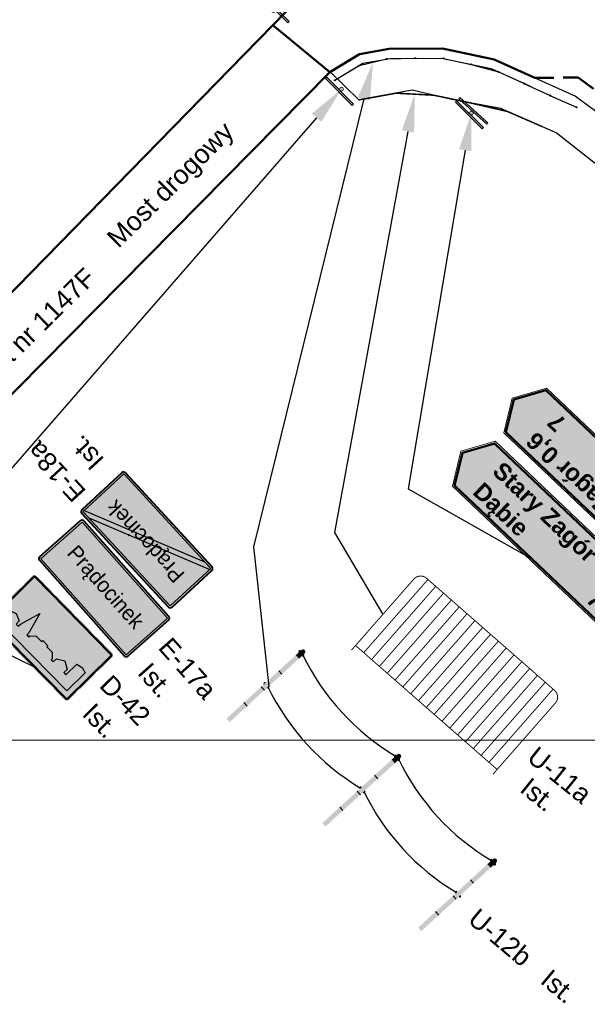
# Model space of a CAD drawing. Header units: millimetres. Extents: x -32728 to 16036, y -21222 to 1675.
# Tile 32 of 58: x 2611 to 2641, y 1465 to 1517. Entities that reach past the tile are written whole.
import ezdxf
from ezdxf import colors
from ezdxf.entities.mleader import LeaderData, LeaderLine
from ezdxf.math import Vec2, Vec3

# ---------------------------------------------------------------- set-up
doc = ezdxf.new("R2010")
doc.units = ezdxf.units.MM
doc.linetypes.add('2', pattern=[1.5, 1, -0.5])
doc.layers.add('0  podklady', color=250, linetype='Continuous', lineweight=5, plot=False)
doc.layers.add('0 pomoc', color=61, linetype='Continuous', lineweight=30, plot=False)
doc.layers.add('10 znaki pionowe istniejące', color=251, linetype='Continuous', lineweight=15)
doc.layers.add('2 droga', color=250, linetype='Continuous', lineweight=50)
doc.layers.add('2 krawedz jezdni', color=7, linetype='2', lineweight=50, true_color=0x000000)
doc.layers.add('4 wymiary', color=7, linetype='Continuous', lineweight=15, true_color=0x000000)
for name, color, linetype, true_color in [('ZWTraffic_Grey_0_0_0', 7, 'Continuous', 0x000000), ('ZWTraffic_Grey_0_148_66', 7, 'Continuous', 0x5e5e5e), ('ZWTraffic_Grey_255_0_0', 7, 'Continuous', 0x4c4c4c), ('ZWTraffic_Grey_255_255_255', 7, 'Continuous', 0xffffff)]:
    doc.layers.add(name, color=color, linetype=linetype, true_color=true_color)
doc.styles.add('ARIAL', font='arial.ttf')
doc.styles.add('Drogowy', font='Drogowa.ttf')
doc.styles.add('plan', font='arial.ttf', dxfattribs={"height": 1})
doc.styles.get("Standard").update_dxf_attribs({"font": 'arial.ttf'})
doc.styles.add('znaki', font='arial.ttf')
doc.linetypes.add('Chain', pattern='A,4,[7,ZWTraffic.shx,S=1,R=0,X=-0.5,Y=0],-4', length=8)
picture_1 = doc.add_image_def('image29.png', size_in_pixel=(1907, 901))

# ---------------------------------------------------------------- blocks, each defined once
blk = doc.blocks.new('Słupek')
h = blk.add_hatch(color=256)
h.paths.add_polyline_path([(-50, -5), (0, -5), (50, -5), (50, -10), (-50, -10)])
h.paths.add_polyline_path([(5, 0, 1), (-5, 0, 1)])
at = {"color": 7}
blk.add_lwpolyline([(-50, -5), (50, -5), (50, -10), (-50, -10)], close=True, dxfattribs=at)
blk.add_circle((0, 0), 5, dxfattribs=at)
blk = doc.blocks.new('P_Opis_Pionowe')
for tag, p in [('Symbol', (0, 0)), ('Stan', (5, 0))]:
    blk.add_attdef(tag, p, '', height=1)
at = {"flags": 1}
for tag, p in [('Wielkość', (0, -1.2)), ('Odblaskowość', (0, -2.4)), ('Aktywny', (0, -3.6)), ('Ilość', (0, -4.8)), ('Dodatkowe', (0, -6)), ('Kilometraż', (0, -7.2)), ('NrDrogi', (0, -8.4))]:
    blk.add_attdef(tag, p, '', height=1, dxfattribs=at)
blk = doc.blocks.new('D-42_')
at = {"layer": 'ZWTraffic_Grey_0_0_0'}
h = blk.add_hatch(color=256, dxfattribs=at)
h.paths.add_polyline_path([(-590, 30), (-590, 670, -0.414214), (-570, 690), (570, 690, -0.414214), (590, 670), (590, 30, -0.414214), (570, 10), (-570, 10, -0.414214)])
h.paths.add_polyline_path([(-580, 30), (-580, 670, -0.414214), (-570, 680), (570, 680, -0.414214), (580, 670), (580, 30, -0.414214), (570, 20), (-570, 20, -0.414214)], flags=16)
h.paths.add_polyline_path([(-520, 80), (520, 80), (520, 352), (456, 368), (392, 352), (392, 192), (360, 192), (360, 240), (280, 288), (200, 240), (200, 192), (168, 192), (168, 208), (120, 256), (40, 256), (40, 272), (-40, 272), (-40, 256), (-120, 256), (-168, 208), (-168, 192), (-200, 192), (-200, 224), (-264, 448), (-328, 224), (-328, 192), (-360, 192), (-360, 240), (-440, 272), (-520, 240)], flags=0)
h = blk.add_hatch(color=256, dxfattribs=at)
h.dxf.hatch_style = 1
h.paths.add_polyline_path([(-520, 80), (520, 80), (520, 352), (456, 368), (392, 352), (392, 192), (360, 192), (360, 240), (280, 288), (200, 240), (200, 192), (168, 192), (168, 208), (120, 256), (40, 256), (40, 272), (-40, 272), (-40, 256), (-120, 256), (-168, 208), (-168, 192), (-200, 192), (-200, 224), (-264, 448), (-328, 224), (-328, 192), (-360, 192), (-360, 240), (-440, 272), (-520, 240)])
at = {"layer": 'ZWTraffic_Grey_255_255_255'}
h = blk.add_hatch(color=256, dxfattribs=at)
h.paths.add_polyline_path([(-600, 30), (-600, 670, -0.414214), (-570, 700), (570, 700, -0.414214), (600, 670), (600, 30, -0.414214), (570, 0), (-570, 0, -0.414214)])
h.paths.add_polyline_path([(-590, 30), (-590, 670, -0.414214), (-570, 690), (570, 690, -0.414214), (590, 670), (590, 30, -0.414214), (570, 10), (-570, 10, -0.414214)], flags=16)
h.paths.add_polyline_path([(-580, 30), (-580, 670, -0.414214), (-570, 680), (570, 680, -0.414214), (580, 670), (580, 30, -0.414214), (570, 20), (-570, 20, -0.414214)], flags=0)
h.paths.add_polyline_path([(-580, 30), (-580, 670, -0.414214), (-570, 680), (570, 680, -0.414214), (580, 670), (580, 30, -0.414214), (570, 20), (-570, 20, -0.414214)], flags=0)
h.paths.add_polyline_path([(-520, 80), (520, 80), (520, 352), (456, 368), (392, 352), (392, 192), (360, 192), (360, 240), (280, 288), (200, 240), (200, 192), (168, 192), (168, 208), (120, 256), (40, 256), (40, 272), (-40, 272), (-40, 256), (-120, 256), (-168, 208), (-168, 192), (-200, 192), (-200, 224), (-264, 448), (-328, 224), (-328, 192), (-360, 192), (-360, 240), (-440, 272), (-520, 240)], flags=0)
h.paths.add_polyline_path([(-520, 80), (520, 80), (520, 352), (456, 368), (392, 352), (392, 192), (360, 192), (360, 240), (280, 288), (200, 240), (200, 192), (168, 192), (168, 208), (120, 256), (40, 256), (40, 272), (-40, 272), (-40, 256), (-120, 256), (-168, 208), (-168, 192), (-200, 192), (-200, 224), (-264, 448), (-328, 224), (-328, 192), (-360, 192), (-360, 240), (-440, 272), (-520, 240)], flags=0)
h = blk.add_hatch(color=256, dxfattribs=at)
h.paths.add_polyline_path([(-580, 30), (-580, 670, -0.414214), (-570, 680), (570, 680, -0.414214), (580, 670), (580, 30, -0.414214), (570, 20), (-570, 20, -0.414214)])
h.paths.add_polyline_path([(-520, 80), (520, 80), (520, 352), (456, 368), (392, 352), (392, 192), (360, 192), (360, 240), (280, 288), (200, 240), (200, 192), (168, 192), (168, 208), (120, 256), (40, 256), (40, 272), (-40, 272), (-40, 256), (-120, 256), (-168, 208), (-168, 192), (-200, 192), (-200, 224), (-264, 448), (-328, 224), (-328, 192), (-360, 192), (-360, 240), (-440, 272), (-520, 240)], flags=16)
at = {"layer": 'ZWTraffic_Grey_0_0_0', "const_width": 2}
blk.add_lwpolyline([(-570, 700, 0.414214), (-600, 670), (-600, 30, 0.414214), (-570, 0), (570, 0, 0.414214), (600, 30), (600, 670, 0.414214), (570, 700)], format="xyb", close=True, dxfattribs=at)
at = {"layer": 'ZWTraffic_Grey_0_0_0'}
for points in [[(-590, 670), (-590, 30, 0.414214), (-570, 10), (570, 10, 0.414214), (590, 30), (590, 670, 0.414214), (570, 690), (-570, 690, 0.414214)], [(-580, 30, 0.414214), (-570, 20), (570, 20, 0.414214), (580, 30), (580, 670, 0.414214), (570, 680), (-570, 680, 0.414214), (-580, 670)]]:
    blk.add_lwpolyline(points, format="xyb", close=True, dxfattribs=at)
blk.add_lwpolyline([(-520, 80), (-520, 240), (-440, 272), (-360, 240), (-360, 192), (-328, 192), (-328, 224), (-264, 448), (-200, 224), (-200, 192), (-168, 192), (-168, 208), (-120, 256), (-40, 256), (-40, 272), (40, 272), (40, 256), (120, 256), (168, 208), (168, 192), (200, 192), (200, 240), (280, 288), (360, 240), (360, 192), (392, 192), (392, 352), (456, 368), (520, 352), (520, 80)], close=True, dxfattribs=at)
blk = doc.blocks.new('E-17a_92102_')
at = {"layer": 'ZWTraffic_Grey_0_148_66'}
h = blk.add_hatch(color=256, dxfattribs=at)
edge = h.paths.add_edge_path()
edge.add_line((-674.798, 0), (674.798, 0))
edge.add_arc((674.797, 30.001), 30.001, 270.0013265, 359.9986735)
edge.add_line((704.798, 30), (704.798, 604.756))
edge.add_arc((674.797, 604.755), 30.001, 0.0013265, 89.9986735)
edge.add_line((674.798, 634.756), (-674.798, 634.756))
edge.add_arc((-674.797, 604.755), 30.001, 90.0013265, 179.9986735)
edge.add_line((-704.798, 604.756), (-704.798, 30))
edge.add_arc((-674.797, 30.001), 30.001, 180.0013265, 269.9986735)
edge = h.paths.add_edge_path(flags=0)
edge.add_line((-674.798, 5), (674.798, 5))
edge.add_arc((674.797, 30.001), 25.001, 270.0013265, 359.9986735)
edge.add_line((699.798, 30), (699.798, 604.756))
edge.add_arc((674.797, 604.755), 25.001, 0.0013265, 89.9986735)
edge.add_line((674.798, 629.756), (-674.798, 629.756))
edge.add_arc((-674.797, 604.755), 25.001, 90.0013265, 179.9986735)
edge.add_line((-699.798, 604.756), (-699.798, 30))
edge.add_arc((-674.797, 30.001), 25.001, 180.0013265, 269.9986735)
h = blk.add_hatch(color=256, dxfattribs=at)
edge = h.paths.add_edge_path()
edge.add_line((-674.798, 25), (674.798, 25))
edge.add_arc((674.798, 30), 5, 270.0013265, 359.9986735)
edge.add_line((679.798, 30), (679.798, 604.756))
edge.add_arc((674.798, 604.756), 5, 0.0013265, 89.9986735)
edge.add_line((674.798, 609.756), (-674.798, 609.756))
edge.add_arc((-674.798, 604.756), 5, 90.0013265, 179.9986735)
edge.add_line((-679.798, 604.756), (-679.798, 30))
edge.add_arc((-674.798, 30), 5, 180.0013265, 269.9986735)
at = {"layer": 'ZWTraffic_Grey_255_255_255'}
h = blk.add_hatch(color=256, dxfattribs=at)
edge = h.paths.add_edge_path()
edge.add_line((-674.798, 5), (674.798, 5))
edge.add_arc((674.797, 30.001), 25.001, 270.0013265, 359.9986735)
edge.add_line((699.798, 30), (699.798, 604.756))
edge.add_arc((674.797, 604.755), 25.001, 0.0013265, 89.9986735)
edge.add_line((674.798, 629.756), (-674.798, 629.756))
edge.add_arc((-674.797, 604.755), 25.001, 90.0013265, 179.9986735)
edge.add_line((-699.798, 604.756), (-699.798, 30))
edge.add_arc((-674.797, 30.001), 25.001, 180.0013265, 269.9986735)
edge = h.paths.add_edge_path(flags=0)
edge.add_line((-674.798, 25), (674.798, 25))
edge.add_arc((674.798, 30), 5, 270.0013265, 359.9986735)
edge.add_line((679.798, 30), (679.798, 604.756))
edge.add_arc((674.798, 604.756), 5, 0.0013265, 89.9986735)
edge.add_line((674.798, 609.756), (-674.798, 609.756))
edge.add_arc((-674.798, 604.756), 5, 90.0013265, 179.9986735)
edge.add_line((-679.798, 604.756), (-679.798, 30))
edge.add_arc((-674.798, 30), 5, 180.0013265, 269.9986735)
at = {"layer": 'ZWTraffic_Grey_0_148_66'}
blk.add_lwpolyline([(-674.798, 0), (674.798, 0, 0.4142), (704.798, 30), (704.798, 604.756, 0.4142), (674.798, 634.756), (-674.798, 634.756, 0.4142), (-704.798, 604.756), (-704.798, 30, 0.4142)], format="xyb", close=True, dxfattribs=at)
at = {"layer": 'ZWTraffic_Grey_255_255_255'}
for points in [[(-674.798, 5), (674.798, 5, 0.4142), (699.798, 30), (699.798, 604.756, 0.4142), (674.798, 629.756), (-674.798, 629.756, 0.4142), (-699.798, 604.756), (-699.798, 30, 0.4142)], [(-674.798, 25), (674.798, 25, 0.4142), (679.798, 30), (679.798, 604.756, 0.4142), (674.798, 609.756), (-674.798, 609.756, 0.4142), (-679.798, 604.756), (-679.798, 30, 0.4142)]]:
    blk.add_lwpolyline(points, format="xyb", close=True, dxfattribs=at)
at = {"layer": 'ZWTraffic_Grey_255_255_255', "insert": (0, 317.378), "char_height": 162, "attachment_point": 5, "style": 'Drogowy'}
blk.add_mtext('{\\fDROGOWA;Prądocinek}', dxfattribs=at)
blk = doc.blocks.new('E-18a_94500_')
at = {"layer": 'ZWTraffic_Grey_0_148_66'}
h = blk.add_hatch(color=256, dxfattribs=at)
edge = h.paths.add_edge_path()
edge.add_line((-675, 0), (675, 0))
edge.add_arc((675, 30), 30, 270.0013, 359.9987)
edge.add_line((705, 30), (705, 605))
edge.add_arc((675, 605), 30, 0.0013, 89.9987)
edge.add_line((675, 635), (-675, 635))
edge.add_arc((-675, 605), 30, 90.0013, 179.9987)
edge.add_line((-705, 605), (-705, 30))
edge.add_arc((-675, 30), 30, 180.0013, 269.9987)
edge = h.paths.add_edge_path(flags=0)
edge.add_line((-675, 5), (675, 5))
edge.add_arc((675, 30), 25, 270.0013, 359.9987)
edge.add_line((700, 30), (700, 605))
edge.add_arc((675, 605), 25, 0.0013, 89.9987)
edge.add_line((675, 630), (-675, 630))
edge.add_arc((-675, 605), 25, 90.0013, 179.9987)
edge.add_line((-700, 605), (-700, 30))
edge.add_arc((-675, 30), 25, 180.0013, 269.9987)
h = blk.add_hatch(color=256, dxfattribs=at)
edge = h.paths.add_edge_path()
edge.add_line((-675, 25), (675, 25))
edge.add_arc((675, 30), 5, 270.0013, 359.9987)
edge.add_line((680, 30), (680, 605))
edge.add_arc((675, 605), 5, 0.0013, 89.9987)
edge.add_line((675, 610), (-675, 610))
edge.add_arc((-675, 605), 5, 90.0013, 179.9987)
edge.add_line((-680, 605), (-680, 30))
edge.add_arc((-675, 30), 5, 180.0013, 269.9987)
at = {"layer": 'ZWTraffic_Grey_255_0_0'}
h = blk.add_hatch(color=256, dxfattribs=at)
edge = h.paths.add_edge_path()
edge.add_line((-675, 25), (-588, 25))
edge.add_line((-588, 25), (680, 596))
edge.add_line((680, 596), (680, 605))
edge.add_arc((675, 605), 5, 0, 90)
edge.add_line((675, 610), (588, 610))
edge.add_line((588, 610), (-680, 39))
edge.add_line((-680, 39), (-680, 30))
edge.add_arc((-675, 30), 5, 180, 270)
at = {"layer": 'ZWTraffic_Grey_255_255_255'}
h = blk.add_hatch(color=256, dxfattribs=at)
edge = h.paths.add_edge_path()
edge.add_line((-675, 5), (675, 5))
edge.add_arc((675, 30), 25, 270.0013, 359.9987)
edge.add_line((700, 30), (700, 605))
edge.add_arc((675, 605), 25, 0.0013, 89.9987)
edge.add_line((675, 630), (-675, 630))
edge.add_arc((-675, 605), 25, 90.0013, 179.9987)
edge.add_line((-700, 605), (-700, 30))
edge.add_arc((-675, 30), 25, 180.0013, 269.9987)
edge = h.paths.add_edge_path(flags=0)
edge.add_line((-675, 25), (675, 25))
edge.add_arc((675, 30), 5, 270.0013, 359.9987)
edge.add_line((680, 30), (680, 605))
edge.add_arc((675, 605), 5, 0.0013, 89.9987)
edge.add_line((675, 610), (-675, 610))
edge.add_arc((-675, 605), 5, 90.0013, 179.9987)
edge.add_line((-680, 605), (-680, 30))
edge.add_arc((-675, 30), 5, 180.0013, 269.9987)
at = {"layer": 'ZWTraffic_Grey_0_148_66'}
blk.add_lwpolyline([(-675, 0), (675, 0, 0.4142), (705, 30), (705, 605, 0.4142), (675, 635), (-675, 635, 0.4142), (-705, 605), (-705, 30, 0.4142)], format="xyb", close=True, dxfattribs=at)
at = {"layer": 'ZWTraffic_Grey_255_0_0'}
blk.add_lwpolyline([(-675, 25), (-588, 25), (680, 596), (680, 605, 0.414214), (675, 610), (588, 610), (-680, 39), (-680, 30, 0.414214)], format="xyb", close=True, dxfattribs=at)
at = {"layer": 'ZWTraffic_Grey_255_255_255'}
for points in [[(-675, 5), (675, 5, 0.4142), (700, 30), (700, 605, 0.4142), (675, 630), (-675, 630, 0.4142), (-700, 605), (-700, 30, 0.4142)], [(-675, 25), (675, 25, 0.4142), (680, 30), (680, 605, 0.4142), (675, 610), (-675, 610, 0.4142), (-680, 605), (-680, 30, 0.4142)]]:
    blk.add_lwpolyline(points, format="xyb", close=True, dxfattribs=at)
at = {"layer": 'ZWTraffic_Grey_255_255_255', "insert": (0, 317), "char_height": 162, "attachment_point": 5, "style": 'Drogowy'}
blk.add_mtext('{\\fDROGOWA;Prądocinek}', dxfattribs=at)
blk = doc.blocks.new('zw$6162')
at = {"layer": '10 znaki pionowe istniejące'}
blk.add_hatch(color=8, dxfattribs=at).paths.add_polyline_path([(12.297, 3.173), (1.008, 3.173), (0.116, 1.636), (1.008, 0.1), (12.297, 0.1)])
at = {"layer": '10 znaki pionowe istniejące', "color": 255}
blk.add_line((4.997, 3.173), (12.297, 3.173), dxfattribs=at)
at = {"layer": '10 znaki pionowe istniejące', "color": 250}
blk.add_lwpolyline([(12.397, 3.273), (0.95, 3.273), (0, 1.636), (0.95, 0), (12.397, 0)], close=True, dxfattribs=at)
at = {"layer": '10 znaki pionowe istniejące', "color": 255, "lineweight": 50}
blk.add_lwpolyline([(12.297, 3.173), (1.008, 3.173), (0.116, 1.636), (1.008, 0.1), (12.297, 0.1)], close=True, dxfattribs=at)
at = {"layer": '10 znaki pionowe istniejące', "color": 255, "insert": (1.948, 2.831), "char_height": 0.90214, "attachment_point": 1, "style": 'ARIAL'}
blk.add_mtext('{\\fArial|b1|i0|c238|p34;Stary Zagór 0,6\\PDąbie ^I   7}', dxfattribs=at)
at = {"layer": '10 znaki pionowe istniejące', "insert": (13.202, 2.939), "char_height": 1, "attachment_point": 1, "style": 'znaki'}
blk.add_mtext_dynamic_manual_height_columns('E-17a\\Pistn.', width=5.92435, gutter_width=1, heights=[-2.687], dxfattribs=at)
blk = doc.blocks.new('zw$CC52')
at = {"layer": '10 znaki pionowe istniejące'}
blk.add_hatch(color=8, dxfattribs=at).paths.add_polyline_path([(12.297, 0.1), (1.008, 0.1), (0.116, 1.636), (1.008, 3.173), (12.297, 3.173)])
at = {"layer": '10 znaki pionowe istniejące', "color": 255}
blk.add_line((4.997, 0.1), (12.297, 0.1), dxfattribs=at)
at = {"layer": '10 znaki pionowe istniejące', "color": 250}
blk.add_lwpolyline([(12.397, 0), (0.95, 0), (0, 1.636), (0.95, 3.273), (12.397, 3.273)], close=True, dxfattribs=at)
at = {"layer": '10 znaki pionowe istniejące', "color": 255, "lineweight": 50}
blk.add_lwpolyline([(12.297, 0.1), (1.008, 0.1), (0.116, 1.636), (1.008, 3.173), (12.297, 3.173)], close=True, dxfattribs=at)
at = {"layer": '10 znaki pionowe istniejące', "color": 255, "insert": (11.216, 0.364), "char_height": 0.90214, "attachment_point": 1, "rotation": 180, "style": 'ARIAL'}
blk.add_mtext('{\\fArial|b1|i0|c238|p34;Stary Zagór 0,6\\PDąbie ^I   7}', dxfattribs=at)
at = {"layer": '10 znaki pionowe istniejące', "extrusion": (0, 0, -1), "insert": (13.202, 0.334), "char_height": 1, "attachment_point": 1, "text_direction": (1, 0, 0), "style": 'znaki'}
blk.add_mtext_dynamic_manual_height_columns('E-17a\\Pistn.', width=5.92435, gutter_width=1, heights=[-2.687], dxfattribs=at)
blk = doc.blocks.new('U-12b_t')
at = {"true_color": 0xffffff}
blk.add_hatch(color=7, dxfattribs=at).paths.add_polyline_path([(25, 0, 1), (-25, 0, 1)])
at = {"color": 7, "true_color": 0xffffff}
blk.add_circle((0, 0), 25, dxfattribs=at)
blk = doc.blocks.new('U-12b_sl')
at = {"true_color": 0xffffff}
for points in [[(-0.025, 1.075, -0.414214), (0, 1.1, -0.414214), (0.025, 1.075), (0.025, 1), (-0.025, 1)], [(-0.025, 0.75), (0.025, 0.75), (0.025, 0.5), (-0.025, 0.5)], [(-0.025, 0), (-0.025, 0.25), (0.025, 0.25), (0.025, 0)]]:
    blk.add_hatch(color=7, dxfattribs=at).paths.add_polyline_path(points)
for points in [[(-0.025, 0.75), (-0.025, 1), (0.025, 1), (0.025, 0.75)], [(-0.025, 0.25), (-0.025, 0.5), (0.025, 0.5), (0.025, 0.25)]]:
    blk.add_hatch(color=8).paths.add_polyline_path(points)
at = {"color": 8}
for p, q in [((-0.025, 1), (0.025, 1)), ((-0.025, 0.75), (0.025, 0.75)), ((-0.025, 0.5), (0.025, 0.5)), ((-0.025, 0.25), (0.025, 0.25))]:
    blk.add_line(p, q, dxfattribs=at)
at = {"color": 7, "true_color": 0xffffff}
for centre, start, end in [((-0.025, 1.05), 90, 270), ((0.025, 1.05), 270, 90), ((-0.025, 0.55), 90, 270), ((0.025, 0.55), 270, 90)]:
    blk.add_arc(centre, 0.01, start, end, dxfattribs=at)
blk = doc.blocks.new('U-12b_s')
at = {"linetype": 'Chain', "ltscale": 0.05}
for centre, start, end in [((750, 3482), 253.3996, 286.6004), ((2250, 3482), 253.4011, 286.5989), ((750, 2982), 253.4011, 286.5989), ((2250, 2982), 253.4011, 286.5989)]:
    blk.add_arc(centre, 2538, start, end, dxfattribs=at)
at = {"xscale": 1000, "yscale": 1000, "zscale": 1000}
for p in [(0, 0), (1500, 0), (3000, 0)]:
    blk.add_blockref('U-12b_sl', p, dxfattribs=at)
blk = doc.blocks.new('P_Opis_Ogrodzenie')
for tag, p in [('Symbol', (0, 0)), ('Stan', (5, 0))]:
    blk.add_attdef(tag, p, '', height=1)
at = {"flags": 1}
for tag, p in [('DŁUGOŚĆ', (0, -1.2)), ('ILOŚĆ', (0, -2.4)), ('DŁUGOŚĆ_ODCINKA', (0, -3.6)), ('KOLOR', (0, -4.8)), ('Dodatkowe', (0, -6))]:
    blk.add_attdef(tag, p, '', height=1, dxfattribs=at)
blk = doc.blocks.new('U-11ak_t')
at = {"color": 0, "const_width": 80}
blk.add_lwpolyline([(0, 0), (2000, 0)], dxfattribs=at)
blk = doc.blocks.new('U-11ak_s')
at = {"color": 0, "const_width": 10}
blk.add_lwpolyline([(5, 0), (5, 1000, -0.414214), (100, 1095), (1900, 1095, -0.414214), (1995, 1000), (1995, 0)], format="xyb", dxfattribs=at)
for points in [[(120, 1090), (120, 70)], [(230, 1090), (230, 70)], [(340, 1090), (340, 70)], [(450, 1090), (450, 70)], [(560, 1090), (560, 70)], [(670, 1090), (670, 70)], [(780, 1090), (780, 70)], [(890, 1090), (890, 70)], [(1000, 1090), (1000, 70)], [(1110, 1090), (1110, 70)], [(1220, 1090), (1220, 70)], [(1330, 1090), (1330, 70)], [(1440, 1090), (1440, 70)], [(1550, 1090), (1550, 70)], [(1660, 1090), (1660, 70)], [(1770, 1090), (1770, 70)], [(1880, 1090), (1880, 70)], [(10, 65), (1990, 65)]]:
    blk.add_lwpolyline(points, dxfattribs=at)

msp = doc.modelspace()

# ---------------------------------------------------------------- linework, layer by layer
at = {"linetype": 'Chain', "ltscale": 0.008}
for points in [[(2628.627, 1514.631), (2630.086, 1514.98)], [(2630.086, 1514.98), (2631.585, 1515.02)], [(2631.585, 1515.02), (2633.085, 1515.006)], [(2633.085, 1515.006), (2634.552, 1514.693)], [(2627.343, 1513.856), (2628.627, 1514.631)], [(2634.552, 1514.693), (2635.998, 1514.292)], [(2635.998, 1514.292), (2637.366, 1513.677)], [(2637.36, 1513.669), (2638.728, 1513.054)], [(2638.745, 1513.036), (2640.113, 1512.421)]]:
    msp.add_lwpolyline(points, dxfattribs=at)
at = {"layer": '0 pomoc', "linetype": 'ByBlock'}
msp.add_lwpolyline([(2627.343, 1513.856), (2628.828, 1514.753), (2630.261, 1515.012), (2632.981, 1515.028), (2635.609, 1514.467), (2637.71, 1513.522)], dxfattribs=at)
at = {"layer": '2 droga', "color": 0, "lineweight": 30}
for points in [[(2669.291, 1478.549), (2663.574, 1484.516), (2651.814, 1497.696), (2642.112, 1508.651), (2639.046, 1511.078), (2636.112, 1512.358), (2633.525, 1512.838), (2631.435, 1513.328), (2628.602, 1512.811), (2627.097, 1514.296)], [(2637.915, 1513.978), (2640.066, 1513.012), (2642.749, 1511.028), (2666.357, 1484.766), (2671.208, 1479.699)]]:
    msp.add_lwpolyline(points, dxfattribs=at)
at = {"layer": '2 krawedz jezdni', "color": 0, "linetype": 'ByBlock'}
msp.add_line((2627.084, 1514.284), (2624.068, 1516.767), dxfattribs=at)
at = {"layer": '2 krawedz jezdni', "color": 0}
for points in [[(2624.068, 1516.767), (2629.12, 1522.02), (2635.867, 1529.354), (2638.254, 1532.26), (2639.839, 1535.132), (2640.626, 1539.201), (2642.434, 1556.281)], [(2637.915, 1513.978), (2640.213, 1513.999), (2643.519, 1511.545), (2650.426, 1504.212), (2675.591, 1477.505)]]:
    msp.add_lwpolyline(points, dxfattribs=at)
at = {"layer": '2 krawedz jezdni', "color": 0, "linetype": 'ByBlock'}
for points in [[(2624.068, 1516.767), (2591.738, 1483.662)], [(2627.084, 1514.284), (2628.648, 1515.228), (2630.215, 1515.512), (2633.032, 1515.528), (2635.765, 1514.945), (2637.915, 1513.978)], [(2627.084, 1514.284), (2594.044, 1480.804)]]:
    msp.add_lwpolyline(points, dxfattribs=at)

# ---------------------------------------------------------------- block references
for name, p, xscale, yscale, zscale, rotation in [('U-12b_t', (2630.086, 1514.98), 0.0009999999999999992, 0.0009999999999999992, 0.0009999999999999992, 1.513163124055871), ('U-12b_t', (2631.585, 1515.02), 0.001, 0.001, 0.001, 359.4632579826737), ('U-12b_t', (2633.085, 1515.006), 0.001, 0.001, 0.001, 347.9529695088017), ('U-12b_t', (2628.627, 1514.631), 0.001, 0.001, 0.001, 13.45188600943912), ('U-12b_t', (2634.552, 1514.693), 0.001, 0.001, 0.001, 344.5204432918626), ('U-12b_t', (2627.343, 1513.856), 0.001, 0.001, 0.001, 31.13076522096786), ('U-12b_t', (2635.998, 1514.292), 0.001, 0.001, 0.001, 335.7907252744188), ('U-12b_t', (2637.36, 1513.669), 0.001, 0.001, 0.001, 335.7907252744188), ('U-12b_t', (2637.366, 1513.677), 0.001, 0.001, 0.001, 335.7907252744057), ('U-11ak_t', (2628.602, 1512.811), 0.001, 0.001, 0.001, 10.33450266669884), ('U-11ak_t', (2630.569, 1513.17), 0.001, 0.001, 0.001, 356.9241551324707), ('U-11ak_t', (2632.567, 1513.062), 0.001, 0.001, 0.001, 348.1670110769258), ('U-12b_t', (2638.728, 1513.054), 0.001, 0.001, 0.001, 335.7907252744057), ('U-12b_t', (2638.745, 1513.036), 0.001, 0.001, 0.001, 335.7907252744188), ('U-11ak_t', (2634.524, 1512.652), 0.001, 0.001, 0.001, 346.9423996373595), ('U-12b_t', (2640.113, 1512.421), 0.001, 0.001, 0.001, 335.7907252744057), ('U-11ak_t', (2636.472, 1512.2), 0.001, 0.001, 0.001, 336.4252937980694), ('U-11ak_s', (2628.204, 1483.718), 0.005, 0.005, 0.005, 318.7635236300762), ('U-12b_s', (2621.697, 1479.987), 0.005, 0.005, 0.005, 312.4988653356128)]:
    msp.add_blockref(name, p, dxfattribs=dict(xscale=xscale, yscale=yscale, zscale=zscale, rotation=rotation))
ref = msp.add_blockref('P_Opis_Ogrodzenie', (2637.435, 1477.895), dxfattribs=dict(rotation=321.2498131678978))
ref.add_attrib('Symbol', 'U-11a', (2637.435, 1477.895), dxfattribs={"height": 1, "rotation": 681.2498})
ref.add_attrib('Stan', 'Ist.', (2637.055, 1476.254), dxfattribs={"height": 1, "rotation": 681.2498})
at = {"rotation": 319.991020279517}
msp.add_blockref('P_Opis_Ogrodzenie', (2634.309, 1469.342), dxfattribs=at).add_auto_attribs({'Symbol': 'U-12b', 'Stan': 'Ist.'})
at = {"layer": '10 znaki pionowe istniejące'}
for name, p, xscale, yscale, zscale, rotation in [('Słupek', (2624.087, 1517.54), 0.02, 0.02, 0.02, 134.3195595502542), ('Słupek', (2627.691, 1513.379), 0.02, 0.02, 0.02, 314.5046597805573), ('Słupek', (2634.563, 1512.126), 0.02, 0.02, 0.02, 315.2938219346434), ('Słupek', (2634.563, 1512.126), 0.02, 0.02, 0.02, 137.7843168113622), ('E-18a_94500_', (2618.575, 1490.605), 0.005, 0.005, 0.005, 132.6337520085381), ('E-17a_92102_', (2613.961, 1485.913), 0.005, 0.005, 0.005, 311.5935562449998), ('D-42_', (2611.068, 1483.122), 0.005, 0.005, 0.005, 314.5046597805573)]:
    msp.add_blockref(name, p, dxfattribs=dict(at, xscale=xscale, yscale=yscale, zscale=zscale, rotation=rotation))
at = {"layer": '10 znaki pionowe istniejące', "rotation": 316.4467496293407}
for name, p in [('zw$CC52', (2635.585, 1495.852)), ('zw$6162', (2632.872, 1493.035))]:
    msp.add_blockref(name, p, dxfattribs=at)
at = {"layer": '10 znaki pionowe istniejące'}
ref = msp.add_blockref('P_Opis_Pionowe', (2614.243, 1492.114), dxfattribs=dict(at, rotation=132.6337520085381))
ref.add_attrib('Symbol', 'E-18a', (2614.243, 1492.114), dxfattribs={"layer": '0', "height": 1, "rotation": 132.6338})
ref.add_attrib('Stan', 'Ist.', (2615.212, 1493.796), dxfattribs={"layer": '0', "height": 1, "rotation": 132.6338})
ref = msp.add_blockref('P_Opis_Pionowe', (2617.955, 1483.804), dxfattribs=dict(at, rotation=311.5935562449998))
ref.add_attrib('Symbol', 'E-17a', (2617.955, 1483.804), dxfattribs={"layer": '0', "height": 1, "rotation": 311.5936})
ref.add_attrib('Stan', 'Ist.', (2616.859, 1482.473), dxfattribs={"layer": '0', "height": 1, "rotation": 311.5936})
ref = msp.add_blockref('P_Opis_Pionowe', (2614.84, 1481.781), dxfattribs=dict(at, rotation=314.5046597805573))
ref.add_attrib('Symbol', 'D-42', (2614.84, 1481.781), dxfattribs={"layer": '0', "height": 1, "rotation": 314.5047})
ref.add_attrib('Stan', 'Ist.', (2613.929, 1480.281), dxfattribs={"layer": '0', "height": 1, "rotation": 314.5047})

# ---------------------------------------------------------------- texts
at = {"layer": '4 wymiary', "char_height": 1, "width": 16.73043, "attachment_point": 1, "style": 'plan'}
for s, insert, rotation in [('Most drogowy', (2615.202, 1505.633), 44.7752), ('Droga powiatowa nr 1147F', (2602.124, 1492.245), 44.5569)]:
    msp.add_mtext(s, dxfattribs=dict(at, insert=insert, rotation=rotation))

# ---------------------------------------------------------------- pictures from other files: only their frames are drawn
at = {"layer": '0  podklady'}
image = msp.add_image(picture_1, insert=(2558.628, 1478.937), size_in_units=(183.484, 86.691), dxfattribs=at)
image.dxf.flags = 7

# ---------------------------------------------------------------- leaders
at = {"layer": '10 znaki pionowe istniejące'}
ml = msp.add_multileader_mtext('Standard', dxfattribs=at)
ml.set_content('', color=256)
ml.set_leader_properties()
ml.build(insert=Vec2(0, 0))
ml.multileader.update_dxf_attribs({"has_dogleg": 0, "arrow_head_size": 2})
ctx = ml.context
ctx.base_point, ctx.arrow_head_size, ctx.plane_origin = Vec3(2619.85, 1481.781), 2, Vec3(7.814, 314.533)
ctx.text_align_type = 2
notes = []
notes.append((ctx, [(0, (1, 1, 0), (2631.85, 1481.781), (-1, 0), 8, [(0, [(2629.356, 1514.806), (2623.034, 1489.168)], 256, [])])]))
ctx.mtext.insert, ctx.mtext.alignment, ctx.mtext.flow_direction = Vec3(2621.85, 1483.781), 3, 5
ml = msp.add_multileader_mtext('Standard', dxfattribs=at)
ml.set_content('', color=256)
ml.set_leader_properties()
ml.build(insert=Vec2(0, 0))
ml.multileader.update_dxf_attribs({"has_dogleg": 0, "arrow_head_size": 2})
ctx = ml.context
ctx.base_point, ctx.arrow_head_size, ctx.plane_origin = Vec3(2611.559, 1482.765), 2, Vec3(0, 316.759)
notes.append((ctx, [(0, (1, 1, 0), (2603.559, 1482.765), (1, 0), 8, [(0, [(2627.691, 1513.379), (2604.178, 1486.354)], 256, [])])]))
ctx.mtext.insert, ctx.mtext.flow_direction = Vec3(2613.559, 1484.765), 5
ml = msp.add_multileader_mtext('Standard', dxfattribs=at)
ml.set_content('', color=256)
ml.set_leader_properties()
ml.build(insert=Vec2(0, 0))
ml.multileader.update_dxf_attribs({"has_dogleg": 0, "arrow_head_size": 2})
ctx = ml.context
ctx.base_point, ctx.arrow_head_size, ctx.plane_origin = Vec3(2629.871, 1485.582), 2, Vec3(-3.722, 316.263)
notes.append((ctx, [(0, (1, 1, 0), (2621.871, 1485.582), (1, 0), 8, [(0, [(2631.568, 1513.116), (2627.318, 1489.924)], 256, [])])]))
ctx.mtext.insert, ctx.mtext.flow_direction = Vec3(2631.871, 1487.582), 5
ml = msp.add_multileader_mtext('Standard', dxfattribs=at)
ml.set_content('', color=256)
ml.set_leader_properties()
ml.build(insert=Vec2(0, 0))
ml.multileader.update_dxf_attribs({"has_dogleg": 0, "arrow_head_size": 2})
ctx = ml.context
ctx.base_point, ctx.arrow_head_size, ctx.plane_origin = Vec3(2637.762, 1488.524), 2, Vec3(0, 316.759)
notes.append((ctx, [(0, (1, 1, 0), (2629.762, 1488.524), (1, 0), 8, [(0, [(2634.563, 1512.126), (2631.224, 1492.234)], 256, [])])]))
ctx.mtext.insert, ctx.mtext.flow_direction = Vec3(2639.762, 1490.524), 5
for ctx, leaders in notes:
    for number, flags, end, landing, length, lines in leaders:
        leader = LeaderData()
        leader.index, (leader.has_last_leader_line, leader.has_dogleg_vector, leader.attachment_direction) = number, flags
        leader.last_leader_point, leader.dogleg_vector, leader.dogleg_length = Vec3(end), Vec3(landing), length
        for number, points, colour, breaks in lines:
            line = LeaderLine()
            line.index, line.vertices, line.color, line.breaks = number, Vec3.list(points), colors.encode_raw_color(colour), breaks
            leader.lines.append(line)
        ctx.leaders.append(leader)

doc.saveas('drawing.dxf')
